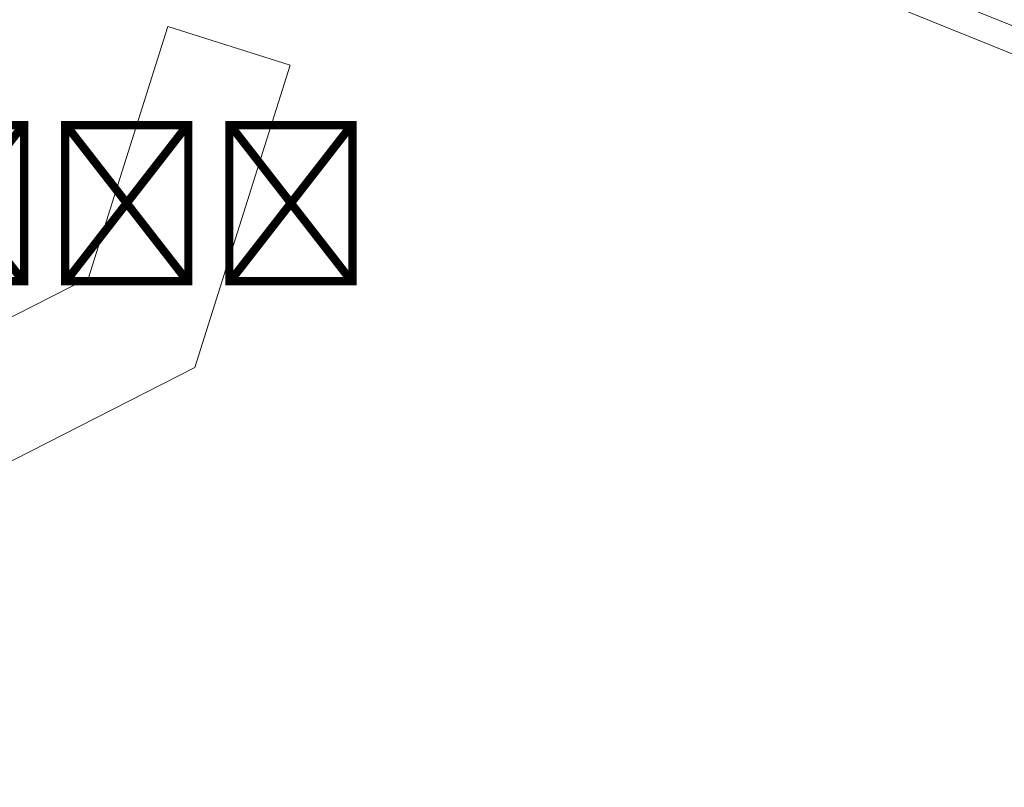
# Model space of a CAD drawing. Header units: millimetres. Extents: x 1512 to 2105, y 794 to 1149.
# Tile 131 of 256: x 1681.02 to 1684.86, y 1076.21 to 1079.19. Entities that reach past the tile are written whole.
import ezdxf

# ---------------------------------------------------------------- set-up
doc = ezdxf.new("R2010")
doc.units = ezdxf.units.MM
doc.layers.add('A-DOOR', color=31, linetype='Continuous', lineweight=9)
doc.layers.add('A-GENM', color=13, linetype='Continuous', lineweight=9)
doc.styles.get("Standard").update_dxf_attribs({"font": 'arial.ttf'})

# ---------------------------------------------------------------- blocks, each defined once
blk = doc.blocks.new('Generic Models 10 - Generic Models 10-184522-همکف')
at = {"layer": 'A-GENM'}
for p, q in [((-113.2946, -3.4398), (-113.603, -4.4184)), ((-112.8177, -3.5901), (-113.2946, -3.4398)), ((-113.1892, -4.7687), (-112.8177, -3.5901)), ((-113.603, -4.4184), (-116.4416, -5.8647)), ((-116.3968, -6.4031), (-113.1892, -4.7687))]:
    blk.add_line(p, q, dxfattribs=at)
blk = doc.blocks.new('5-panel_Bi-fold_external_door_10806 - Type 1-225860-همکف')
at = {"layer": 'A-DOOR'}
for p, q in [((-2.331, 0.0516), (2.581, 0.0516)), ((-2.331, -0.05), (2.581, -0.05))]:
    blk.add_line(p, q, dxfattribs=at)

msp = doc.modelspace()

# ---------------------------------------------------------------- block references
at = {"layer": 'A-DOOR', "rotation": 337.9999999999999}
msp.add_blockref('5-panel_Bi-fold_external_door_10806 - Type 1-225860-همکف', (1685.642, 1078.8104), dxfattribs=at)
at = {"layer": 'A-GENM'}
msp.add_blockref('Generic Models 10 - Generic Models 10-184522-همکف', (1794.8914, 1082.6085), dxfattribs=at)

# ---------------------------------------------------------------- texts
at = {"insert": (1679.1991, 1080.269), "char_height": 0.468744, "attachment_point": 1}
msp.add_mtext_dynamic_manual_height_columns('{\\fArial|b0|i0|c178|p34;اطلاعات و پذیرش}', width=3.511157, gutter_width=12.5, heights=[0], dxfattribs=at)

doc.saveas('drawing.dxf')
